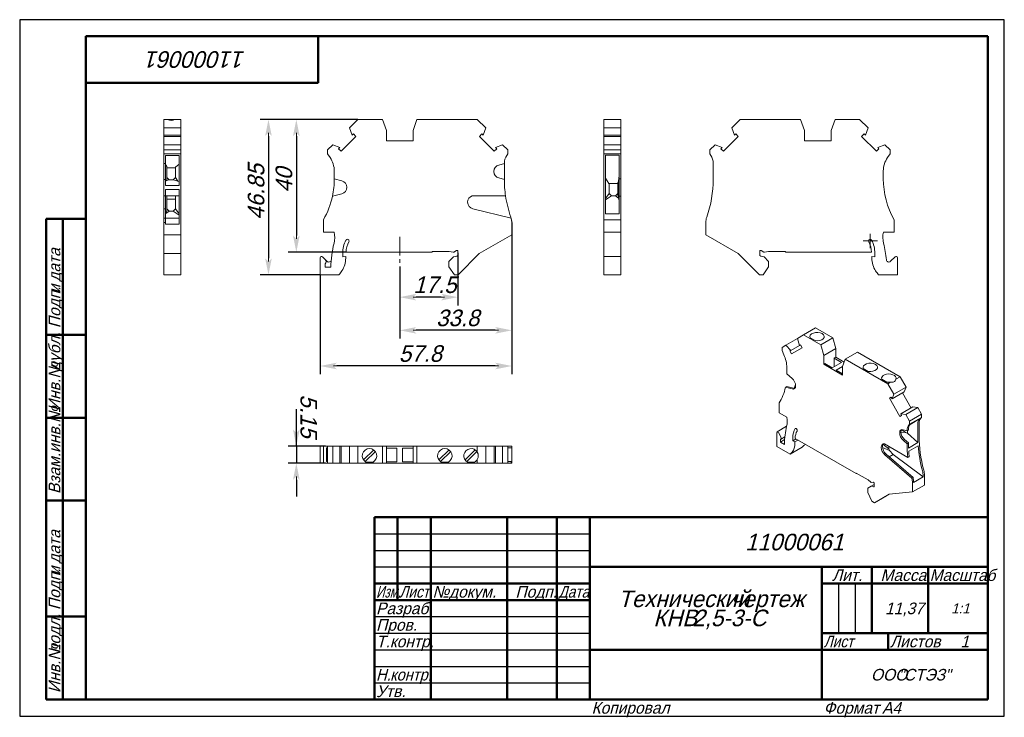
# Model space of a CAD drawing. Header units: millimetres. Extents: x 0 to 297, y 0 to 210.
import ezdxf

# ---------------------------------------------------------------- set-up
doc = ezdxf.new("R2010")
doc.units = ezdxf.units.MM
doc.linetypes.add('CENTER_per1_scale0.019685', pattern=[1, 0.625, -0.125, 0.125, -0.125])
doc.linetypes.add('CENTER_per1_scale0.174213', pattern=[8.85, 5.53125, -1.10625, 1.10625, -1.10625])
doc.styles.add('TextStyle_1', font='T-FLEX Type A.TTF', dxfattribs={"oblique": 15, "height": 5})
doc.styles.add('TextStyle_2', font='T-FLEX Type A.TTF', dxfattribs={"oblique": 15, "height": 3.5})
doc.styles.add('TextStyle_3', font='T-FLEX Type A.TTF', dxfattribs={"width": 0.744064, "oblique": 15, "height": 3.5})
doc.styles.add('TextStyle_4', font='T-FLEX Type A.TTF', dxfattribs={"width": 0.883061, "oblique": 15, "height": 3.5})
doc.styles.add('TextStyle_5', font='T-FLEX Type A.TTF', dxfattribs={"width": 0.94413, "oblique": 15, "height": 3.5})
doc.styles.add('TextStyle_6', font='T-FLEX Type A.TTF', dxfattribs={"width": 0.98844, "oblique": 15, "height": 3.5})
doc.styles.add('TextStyle_7', font='T-FLEX Type A.TTF', dxfattribs={"oblique": 15, "height": 5})
doc.styles.add('TextStyle_8', font='T-FLEX Type A.TTF', dxfattribs={"oblique": 15, "height": 3})
doc.styles.add('TextStyle_9', font='T-FLEX Type A.TTF', dxfattribs={"oblique": 15, "height": 3.5})
doc.dimstyles.new('DIM_ST_1', dxfattribs={"dimtxt": 5, "dimasz": 5, "dimexe": 2.5, "dimexo": 0, "dimtad": 1, "dimrnd": 0.01, "dimdsep": 46, "dimtxsty": 'TextStyle_1', "dimblk": 'Arrow_3_C7_Status', "dimcen": 0.09, "dimclrd": 7, "dimclre": 7, "dimclrt": 7, "dimazin": 0, "dimtfac": 1, "dimtdec": 0, "dimtmove": 0, "dimatfit": 0, "dimldrblk": 'NONE', "dimfxl": 1, "dimtvp": 1, "dimtolj": 1, "dimarcsym": 0})
doc.dimstyles.new('DIM_ST_2', dxfattribs={"dimtxt": 5, "dimasz": 5, "dimexe": 2.5, "dimexo": 0, "dimtad": 1, "dimrnd": 0.01, "dimdsep": 46, "dimtxsty": 'TextStyle_1', "dimblk": 'Arrow_3_C7_Status', "dimcen": 0.09, "dimclrd": 7, "dimclre": 7, "dimclrt": 7, "dimazin": 0, "dimtfac": 1, "dimtdec": 0, "dimtmove": 0, "dimatfit": 0, "dimldrblk": 'NONE', "dimfxl": 1, "dimtvp": 1, "dimtolj": 1, "dimarcsym": 0})
doc.dimstyles.new('DIM_ST_3', dxfattribs={"dimtxt": 5, "dimasz": 5, "dimexe": 2.5, "dimexo": 0, "dimtad": 1, "dimrnd": 0.01, "dimdsep": 46, "dimtxsty": 'TextStyle_1', "dimblk": 'Arrow_3_C7_Status', "dimcen": 0.09, "dimclrd": 7, "dimclre": 7, "dimclrt": 7, "dimazin": 0, "dimtfac": 1, "dimtdec": 0, "dimtmove": 0, "dimatfit": 0, "dimldrblk": 'NONE', "dimfxl": 1, "dimtvp": 1, "dimtolj": 1, "dimarcsym": 0})

# ---------------------------------------------------------------- blocks, each defined once
blk = doc.blocks.new('Arrow_3_C7_Status')
at = {"color": 7, "linetype": 'Continuous', "lineweight": 0}
blk.add_line((-1, 0), (-0.8, 0), dxfattribs=at)
at = {"color": 7}
blk.add_solid([(-1, -0.2), (0, 0), (-0.8, 0), (-1, 0.2)], dxfattribs=at)
blk = doc.blocks.new('*D5')
at = {"color": 7, "lineweight": -2}
for p, q in [((132.14, 139.66), (132.14, 123.84)), ((114.64, 135.63), (114.64, 123.84)), ((127.14, 126.34), (119.64, 126.34))]:
    blk.add_line(p, q, dxfattribs=at)
at = {"layer": 'Defpoints', "color": 0}
for p in [(132.14, 139.66), (114.64, 135.63), (114.64, 126.34)]:
    blk.add_point(p, dxfattribs=at)
at = {"color": 7, "lineweight": -2, "xscale": 5, "yscale": 5, "zscale": 5, "rotation": 180}
blk.add_blockref('Arrow_3_C7_Status', (114.64, 126.34), dxfattribs=at)
at = {"color": 7, "lineweight": -2, "xscale": 5, "yscale": 5, "zscale": 5}
blk.add_blockref('Arrow_3_C7_Status', (132.14, 126.34), dxfattribs=at)
blk = doc.blocks.new('_None')
blk = doc.blocks.new('*D6')
at = {"color": 7, "lineweight": -2}
for p, q in [((148.44, 145.13), (148.44, 113.84)), ((114.64, 135.63), (114.64, 113.84)), ((143.44, 116.34), (119.64, 116.34))]:
    blk.add_line(p, q, dxfattribs=at)
at = {"layer": 'Defpoints', "color": 0}
for p in [(148.44, 145.13), (114.64, 135.63), (114.64, 116.34)]:
    blk.add_point(p, dxfattribs=at)
at = {"color": 7, "lineweight": -2, "xscale": 5, "yscale": 5, "zscale": 5, "rotation": 180}
blk.add_blockref('Arrow_3_C7_Status', (114.64, 116.34), dxfattribs=at)
at = {"color": 7, "lineweight": -2, "xscale": 5, "yscale": 5, "zscale": 5}
blk.add_blockref('Arrow_3_C7_Status', (148.44, 116.34), dxfattribs=at)
blk = doc.blocks.new('*D7')
at = {"color": 7, "lineweight": -2}
for p, q in [((148.44, 148.83), (148.44, 103.09)), ((90.64, 133.08), (90.64, 103.09)), ((143.44, 105.59), (95.64, 105.59))]:
    blk.add_line(p, q, dxfattribs=at)
at = {"layer": 'Defpoints', "color": 0}
for p in [(148.44, 148.83), (90.64, 133.08), (90.64, 105.59)]:
    blk.add_point(p, dxfattribs=at)
at = {"color": 7, "lineweight": -2, "xscale": 5, "yscale": 5, "zscale": 5, "rotation": 180}
blk.add_blockref('Arrow_3_C7_Status', (90.64, 105.59), dxfattribs=at)
at = {"color": 7, "lineweight": -2, "xscale": 5, "yscale": 5, "zscale": 5}
blk.add_blockref('Arrow_3_C7_Status', (148.44, 105.59), dxfattribs=at)
blk = doc.blocks.new('*D8')
at = {"color": 7, "lineweight": -2}
for p, q in [((102.04, 179.93), (80.95, 179.93)), ((83.45, 174.93), (83.45, 144.93)), ((98.45, 139.93), (80.95, 139.93))]:
    blk.add_line(p, q, dxfattribs=at)
at = {"layer": 'Defpoints', "color": 0}
for p in [(102.04, 179.93), (83.45, 139.93), (98.45, 139.93)]:
    blk.add_point(p, dxfattribs=at)
at = {"color": 7, "lineweight": -2, "xscale": 5, "yscale": 5, "zscale": 5}
for p, rotation in [((83.45, 179.93), 89.99999999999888), ((83.45, 139.93), 269.9999999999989)]:
    blk.add_blockref('Arrow_3_C7_Status', p, dxfattribs=dict(at, rotation=rotation))
blk = doc.blocks.new('*D9')
at = {"color": 7, "lineweight": -2}
for p, q in [((102.04, 179.93), (72.54, 179.93)), ((75.04, 174.93), (75.04, 138.08)), ((90.64, 133.08), (72.54, 133.08))]:
    blk.add_line(p, q, dxfattribs=at)
at = {"layer": 'Defpoints', "color": 0}
for p in [(102.04, 179.93), (75.04, 133.08), (90.64, 133.08)]:
    blk.add_point(p, dxfattribs=at)
at = {"color": 7, "lineweight": -2, "xscale": 5, "yscale": 5, "zscale": 5}
for p, rotation in [((75.04, 179.93), 89.99999999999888), ((75.04, 133.08), 269.9999999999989)]:
    blk.add_blockref('Arrow_3_C7_Status', p, dxfattribs=dict(at, rotation=rotation))
blk = doc.blocks.new('*D10')
at = {"color": 7, "lineweight": -2}
for p, q in [((83.45, 81.41), (83.45, 92.55)), ((83.45, 86.41), (83.45, 91.41)), ((92.24, 81.41), (80.95, 81.41)), ((83.45, 81.41), (83.45, 76.26)), ((92.24, 76.26), (80.95, 76.26)), ((83.45, 71.26), (83.45, 66.26))]:
    blk.add_line(p, q, dxfattribs=at)
at = {"layer": 'Defpoints', "color": 0}
for p in [(92.24, 81.41), (83.45, 76.26), (92.24, 76.26)]:
    blk.add_point(p, dxfattribs=at)
at = {"color": 7, "lineweight": -2, "xscale": 5, "yscale": 5, "zscale": 5}
for p, rotation in [((83.45, 81.41), 269.9999999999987), ((83.45, 76.26), 89.99999999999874)]:
    blk.add_blockref('Arrow_3_C7_Status', p, dxfattribs=dict(at, rotation=rotation))
blk = doc.blocks.new('_FR1Страница_1')
at = {"color": 7, "linetype": 'Continuous', "lineweight": 25}
for p, q in [((0, 210), (0, 0)), ((297, 210), (0, 210)), ((297, 0), (297, 210)), ((107, 55), (172, 55)), ((107, 50), (172, 50)), ((107, 45), (172, 45)), ((247, 40), (247, 25)), ((252, 40), (252, 25)), ((107, 30), (172, 30)), ((107, 25), (172, 25)), ((107, 20), (172, 20)), ((242, 20), (292, 20)), ((262, 20), (262, 20)), ((107, 15), (172, 15)), ((107, 10), (172, 10)), ((0, 0), (297, 0))]:
    blk.add_line(p, q, dxfattribs=at)
at = {"color": 7, "linetype": 'Continuous', "lineweight": 50}
for p, q in [((20, 5), (20, 205)), ((20, 205), (292, 205)), ((90, 191), (90, 205)), ((292, 205), (292, 5)), ((20, 191), (90, 191)), ((8, 5), (8, 150)), ((8, 150), (20, 150)), ((13, 150), (13, 5)), ((8, 115), (20, 115)), ((8, 90), (20, 90)), ((20, 65), (8, 65)), ((107, 5), (107, 60)), ((107, 60), (292, 60)), ((114, 60), (114, 35)), ((124, 60), (124, 5)), ((147, 60), (147, 5)), ((162, 60), (162, 5)), ((172, 60), (172, 5)), ((172, 45), (292, 45)), ((242, 45), (242, 5)), ((257, 45), (257, 25)), ((274, 45), (274, 25)), ((107, 40), (172, 40)), ((242, 40), (292, 40)), ((107, 35), (172, 35)), ((8, 30), (20, 30)), ((242, 25), (292, 25)), ((262, 25), (262, 20)), ((172, 20), (292, 20)), ((20, 5), (8, 5)), ((292, 5), (20, 5))]:
    blk.add_line(p, q, dxfattribs=at)
at = {"color": 7, "oblique": 15}
for s, height, rotation, style, p in [('11000061', 5, 180, 'TextStyle_7', (68.16, 200.5)), ('дата', 3.5, 90, 'TextStyle_2', (12.25, 131.01)), ('Подп.', 3.5, 90, 'TextStyle_2', (12.25, 117)), ('и', 3.5, 90, 'TextStyle_2', (12.25, 127.51)), ('дубл.', 3.5, 90, 'TextStyle_2', (12.25, 104.01)), ('Инв.№', 3.5, 90, 'TextStyle_2', (12.25, 92)), ('Взам.инв.№', 3.5, 90, 'TextStyle_2', (12.25, 67)), ('дата', 3.5, 90, 'TextStyle_2', (12.25, 46.01)), ('Подп.', 3.5, 90, 'TextStyle_2', (12.25, 32)), ('и', 3.5, 90, 'TextStyle_2', (12.25, 42.51)), ('подл.', 3.5, 90, 'TextStyle_2', (12.25, 19.01)), ('Инв.№', 3.5, 90, 'TextStyle_2', (12.25, 7))]:
    blk.add_text(s, height=height, rotation=rotation, dxfattribs=dict(at, style=style)).set_placement(p)
for s, height, style, p in [('11000061', 5, 'TextStyle_7', (218.84, 50)), ('Лит.', 3.5, 'TextStyle_2', (245.03, 40.76)), ('Масса', 3.5, 'TextStyle_2', (259.65, 40.76)), ('№', 3.5, 'TextStyle_2', (124.5, 35.75)), ('Подп.', 3.5, 'TextStyle_2', (149.53, 35.75)), ('докум.', 3.5, 'TextStyle_2', (129.5, 35.75)), ('Технический', 5, 'TextStyle_7', (180.55, 32.88)), ('чертеж', 5, 'TextStyle_7', (214.51, 32.88)), ('Разраб.', 3.5, 'TextStyle_2', (107.5, 30.75)), ('11,37', 3.5, 'TextStyle_2', (261.03, 30.75)), ('1:1', 3, 'TextStyle_8', (280.99, 31)), ('КНВ', 5, 'TextStyle_7', (191.14, 27.12)), ('2,5-3-С', 5, 'TextStyle_7', (202.93, 27.12)), ('Пров.', 3.5, 'TextStyle_2', (107.5, 25.75)), ('Т.контр.', 3.5, 'TextStyle_2', (107.5, 20.75)), ('Листов', 3.5, 'TextStyle_2', (262.5, 20.75)), ('1', 3.5, 'TextStyle_9', (283.78, 20.75)), ('ООО', 3.5, 'TextStyle_2', (256.78, 10.75)), ('"СТЭЗ"', 3.5, 'TextStyle_2', (265.03, 10.75)), ('Утв.', 3.5, 'TextStyle_2', (107.5, 5.75)), ('Копировал', 3.5, 'TextStyle_2', (172.5, 0.75)), ('Формат', 3.5, 'TextStyle_2', (242.5, 0.75)), ('A4', 3.5, 'TextStyle_2', (260.12, 0.75))]:
    blk.add_text(s, height=height, dxfattribs=dict(at, style=style)).set_placement(p)
for s, style, width, p in [('Масштаб', 'TextStyle_6', 0.98844, (274.5, 40.76)), ('Изм.', 'TextStyle_3', 0.744064, (107.5, 35.75)), ('Лист', 'TextStyle_4', 0.883061, (114.5, 35.75)), ('Дата', 'TextStyle_4', 0.883061, (162.5, 35.75)), ('Лист', 'TextStyle_4', 0.883061, (242.5, 20.75)), ('Н.', 'TextStyle_5', 0.94413, (107.5, 10.75)), ('контр.', 'TextStyle_5', 0.94413, (111.75, 10.75))]:
    blk.add_text(s, height=3.5, dxfattribs=dict(at, style=style, width=width)).set_placement(p)
blk = doc.blocks.new('Страница_1')
at = {"color": 7, "linetype": 'Continuous', "lineweight": 20}
for p, q in [((43.466, 179.927), (44.614, 179.927)), ((43.466, 177.353), (43.466, 179.927)), ((44.614, 179.927), (46.819, 179.927)), ((48.616, 179.927), (46.819, 179.927)), ((48.616, 177.353), (48.616, 179.927)), ((99.466, 177.353), (102.04, 179.927)), ((109.44, 179.927), (102.04, 179.927)), ((109.44, 179.927), (110.64, 176.63)), ((118.64, 176.63), (119.84, 179.927)), ((119.84, 179.927), (138.04, 179.927)), ((140.614, 177.353), (138.04, 179.927)), ((181.343, 179.927), (176.193, 179.927)), ((176.193, 177.353), (176.193, 179.927)), ((181.343, 177.353), (181.343, 179.927)), ((214.78, 177.353), (217.354, 179.927)), ((235.554, 179.927), (217.354, 179.927)), ((236.754, 176.63), (235.554, 179.927)), ((245.954, 179.927), (244.754, 176.63)), ((253.354, 179.927), (245.954, 179.927)), ((255.928, 177.353), (253.354, 179.927)), ((43.466, 175.21), (43.466, 177.353)), ((48.616, 177.353), (43.466, 177.353)), ((48.616, 175.21), (48.616, 177.353)), ((100.301, 175.21), (99.466, 177.353)), ((100.301, 175.21), (100.674, 175.583)), ((100.674, 175.583), (101.43, 174.827)), ((110.64, 173.427), (110.64, 176.63)), ((118.64, 173.427), (118.64, 176.63)), ((139.407, 175.583), (138.65, 174.827)), ((139.78, 175.21), (139.407, 175.583)), ((139.78, 175.21), (140.614, 177.353)), ((176.193, 175.21), (176.193, 177.353)), ((176.193, 177.353), (181.343, 177.353)), ((181.343, 175.21), (181.343, 177.353)), ((215.614, 175.21), (214.78, 177.353)), ((215.988, 175.583), (215.614, 175.21)), ((216.744, 174.827), (215.988, 175.583)), ((236.754, 176.63), (236.754, 173.427)), ((244.754, 176.63), (244.754, 173.427)), ((253.964, 174.827), (254.721, 175.583)), ((254.721, 175.583), (255.094, 175.21)), ((255.094, 175.21), (255.928, 177.353)), ((43.466, 175.21), (43.466, 174.827)), ((48.616, 175.21), (43.466, 175.21)), ((43.466, 172.318), (43.466, 174.827)), ((43.466, 174.827), (48.616, 174.827)), ((43.466, 170.727), (43.466, 172.318)), ((43.466, 172.318), (48.616, 172.318)), ((48.616, 174.827), (48.616, 175.21)), ((48.616, 174.827), (48.616, 172.318)), ((48.616, 170.727), (48.616, 172.318)), ((94.432, 172.318), (92.84, 170.727)), ((94.432, 172.318), (96.575, 171.484)), ((101.43, 174.827), (96.958, 170.354)), ((110.64, 173.427), (118.64, 173.427)), ((143.123, 170.354), (138.65, 174.827)), ((145.649, 172.318), (143.506, 171.484)), ((147.24, 170.727), (145.649, 172.318)), ((181.343, 175.21), (176.193, 175.21)), ((176.193, 174.827), (176.193, 175.21)), ((181.343, 174.827), (176.193, 174.827)), ((176.193, 172.318), (176.193, 174.827)), ((176.193, 170.727), (176.193, 172.318)), ((181.343, 172.318), (176.193, 172.318)), ((181.343, 175.21), (181.343, 174.827)), ((181.343, 174.827), (181.343, 172.318)), ((181.343, 172.318), (181.343, 170.727)), ((208.154, 170.727), (209.746, 172.318)), ((209.746, 172.318), (211.889, 171.484)), ((216.744, 174.827), (212.272, 170.354)), ((244.754, 173.427), (236.754, 173.427)), ((258.437, 170.354), (253.964, 174.827)), ((260.962, 172.318), (258.82, 171.484)), ((262.554, 170.727), (260.962, 172.318)), ((43.466, 170.727), (48.616, 170.727)), ((43.466, 170.727), (43.466, 169.527)), ((43.466, 169.527), (43.466, 169.047)), ((43.466, 169.527), (48.616, 169.527)), ((48.616, 170.727), (48.616, 169.527)), ((48.616, 169.527), (48.616, 169.047)), ((92.84, 170.727), (92.84, 169.527)), ((92.84, 169.527), (93.624, 168.407)), ((96.201, 171.111), (96.575, 171.484)), ((96.958, 170.354), (96.201, 171.111)), ((143.123, 170.354), (143.879, 171.111)), ((143.879, 171.111), (143.506, 171.484)), ((147.24, 169.527), (146.905, 169.047)), ((147.24, 170.727), (147.24, 169.527)), ((176.193, 170.727), (176.193, 169.527)), ((181.343, 170.727), (176.193, 170.727)), ((176.193, 169.527), (181.343, 169.527)), ((176.193, 168.407), (176.193, 169.527)), ((181.343, 170.727), (181.343, 169.527)), ((181.343, 169.527), (181.343, 168.407)), ((208.154, 170.727), (208.154, 169.527)), ((208.154, 169.527), (208.49, 169.047)), ((211.889, 171.484), (211.515, 171.111)), ((211.515, 171.111), (212.272, 170.354)), ((259.193, 171.111), (258.437, 170.354)), ((258.82, 171.484), (259.193, 171.111)), ((261.77, 168.407), (262.554, 169.527)), ((262.554, 170.727), (262.554, 169.527)), ((43.466, 166.782), (43.466, 169.047)), ((43.466, 166.782), (43.466, 166.621)), ((43.466, 166.621), (44.016, 166.621)), ((43.466, 166.621), (43.466, 166.174)), ((48.066, 169.062), (44.016, 169.062)), ((44.016, 169.047), (44.016, 169.062)), ((44.016, 166.782), (44.016, 169.047)), ((44.016, 166.621), (44.016, 166.782)), ((44.016, 166.621), (44.016, 166.174)), ((47.016, 165.555), (48.066, 166.473)), ((48.066, 169.047), (48.066, 169.062)), ((48.066, 166.782), (48.066, 169.047)), ((48.066, 161.889), (48.066, 166.782)), ((48.616, 166.782), (48.616, 169.047)), ((48.616, 166.782), (48.616, 161.889)), ((146.19, 166.621), (144.523, 166.174)), ((146.19, 166.782), (146.19, 166.621)), ((146.19, 161.889), (146.19, 166.621)), ((176.193, 164.392), (176.193, 168.407)), ((180.793, 169.143), (176.743, 169.143)), ((176.743, 168.407), (176.743, 169.143)), ((176.743, 164.392), (176.743, 168.407)), ((180.793, 168.407), (180.793, 169.143)), ((180.793, 164.392), (180.793, 168.407)), ((181.343, 164.392), (181.343, 168.407)), ((209.204, 166.782), (209.204, 161.889)), ((43.466, 166.174), (43.466, 164.242)), ((43.466, 164.242), (43.466, 164.211)), ((43.466, 164.211), (43.466, 162.279)), ((44.416, 165.756), (44.016, 166.301)), ((44.016, 166.174), (44.016, 164.242)), ((44.016, 164.211), (44.016, 164.242)), ((44.016, 164.211), (44.016, 162.279)), ((44.416, 161.811), (44.416, 165.756)), ((47.016, 165.327), (44.416, 165.327)), ((47.016, 165.555), (47.016, 162.377)), ((94.89, 164.392), (94.89, 162.031)), ((143.04, 164.242), (143.04, 164.211)), ((176.193, 162.027), (176.193, 164.392)), ((176.743, 162.027), (176.743, 164.392)), ((180.793, 162.031), (180.793, 164.392)), ((181.343, 164.392), (181.343, 162.031)), ((260.504, 162.027), (260.504, 164.392)), ((43.466, 162.279), (43.466, 161.833)), ((44.016, 161.833), (43.466, 161.833)), ((43.466, 161.833), (43.466, 156.902)), ((44.016, 161.833), (44.016, 162.279)), ((44.016, 161.833), (44.016, 159.994)), ((44.301, 161.486), (44.016, 161.28)), ((44.416, 161.811), (44.301, 161.486)), ((44.301, 161.486), (45.116, 161.677)), ((44.416, 162.377), (45.116, 161.677)), ((45.116, 161.677), (46.316, 161.677)), ((46.316, 161.677), (47.016, 162.377)), ((47.727, 161.347), (46.316, 161.677)), ((47.727, 161.347), (47.016, 162.377)), ((48.066, 161.189), (47.727, 161.347)), ((48.066, 161.889), (48.066, 159.994)), ((48.616, 161.889), (48.616, 150.507)), ((97.158, 161.424), (94.89, 162.031)), ((94.89, 162.027), (94.89, 162.031)), ((144.523, 162.279), (146.19, 161.833)), ((176.193, 162.027), (176.193, 149.7)), ((176.743, 162.214), (177.666, 160.577)), ((176.743, 162.027), (176.743, 151.427)), ((177.666, 160.577), (180.393, 160.577)), ((177.793, 160.577), (177.793, 157.627)), ((180.393, 160.788), (180.593, 161.327)), ((180.393, 160.788), (180.393, 157.113)), ((180.593, 161.327), (180.793, 162.988)), ((180.593, 156.567), (180.593, 161.327)), ((180.793, 162.031), (180.793, 161.424)), ((180.793, 162.031), (181.343, 162.031)), ((180.793, 161.424), (180.793, 159.492)), ((181.343, 161.424), (181.343, 162.031)), ((181.343, 161.424), (181.343, 159.492)), ((48.066, 159.994), (44.016, 159.994)), ((48.066, 158.844), (44.016, 158.844)), ((44.016, 158.844), (44.016, 156.902)), ((48.066, 158.844), (48.066, 150.507)), ((94.332, 156.772), (97.158, 157.529)), ((98.64, 159.461), (98.64, 159.492)), ((177.793, 157.627), (176.743, 156.137)), ((177.793, 157.627), (178.493, 156.927)), ((180.393, 157.627), (179.693, 156.927)), ((180.793, 159.461), (180.793, 159.492)), ((180.793, 159.461), (180.793, 157.529)), ((180.793, 157.529), (180.793, 156.772)), ((181.343, 159.461), (181.343, 159.492)), ((181.343, 159.461), (181.343, 157.529)), ((181.343, 156.772), (181.343, 157.529)), ((43.466, 156.902), (43.466, 154.99)), ((44.016, 156.902), (43.466, 156.902)), ((43.466, 154.99), (43.466, 154.959)), ((43.466, 154.959), (43.466, 152.998)), ((44.016, 156.902), (44.016, 154.99)), ((44.016, 156.902), (48.066, 156.902)), ((44.016, 154.99), (44.016, 154.959)), ((44.016, 154.959), (44.016, 152.998)), ((44.416, 152.411), (44.416, 156.902)), ((47.016, 155.927), (44.416, 155.927)), ((47.016, 156.902), (47.016, 155.927)), ((47.016, 155.927), (47.016, 152.977)), ((135.115, 154.99), (135.115, 154.959)), ((136.528, 156.902), (146.558, 156.902)), ((178.493, 156.927), (176.743, 155.643)), ((178.493, 156.927), (179.693, 156.927)), ((180.624, 156.234), (179.693, 156.927)), ((180.593, 156.567), (180.393, 157.113)), ((180.624, 156.234), (180.593, 156.567)), ((180.624, 156.234), (180.793, 155.411)), ((180.793, 156.772), (180.793, 151.427)), ((181.343, 156.772), (180.793, 156.772)), ((181.343, 156.772), (181.343, 149.7)), ((43.466, 152.998), (44.016, 152.998)), ((43.466, 152.998), (43.466, 150.136)), ((44.016, 152.998), (44.016, 150.136)), ((44.092, 151.559), (44.016, 151.446)), ((44.416, 152.411), (44.092, 151.559)), ((44.092, 151.559), (45.116, 152.277)), ((45.116, 152.277), (44.416, 152.977)), ((45.116, 152.277), (46.316, 152.277)), ((47.016, 152.977), (46.316, 152.277)), ((46.316, 152.277), (48.066, 151.051)), ((47.016, 152.977), (48.066, 151.455)), ((136.722, 152.998), (148.268, 150.136)), ((43.466, 150.136), (44.016, 150.136)), ((43.466, 150.136), (43.466, 148.834)), ((44.016, 148.834), (43.466, 148.834)), ((43.466, 148.834), (43.466, 145.135)), ((48.066, 150.202), (44.016, 150.202)), ((44.016, 150.136), (44.016, 148.834)), ((44.016, 148.834), (44.016, 148.398)), ((48.066, 148.834), (48.066, 150.507)), ((48.066, 148.834), (48.066, 148.398)), ((48.616, 148.834), (48.616, 150.507)), ((48.616, 148.834), (48.616, 145.135)), ((91.64, 149.7), (91.64, 145.927)), ((148.268, 150.136), (148.44, 148.834)), ((148.44, 148.834), (148.44, 145.135)), ((181.343, 149.7), (176.193, 149.7)), ((176.193, 145.927), (176.193, 149.7)), ((180.793, 151.427), (176.743, 151.427)), ((181.343, 149.7), (181.343, 145.927)), ((206.954, 148.834), (206.954, 145.135)), ((263.754, 145.927), (263.754, 149.7)), ((44.016, 148.398), (48.066, 148.398)), ((91.64, 145.927), (94.884, 145.927)), ((176.193, 142.569), (176.193, 145.927)), ((181.343, 145.927), (176.193, 145.927)), ((181.343, 142.569), (181.343, 145.927)), ((263.754, 145.927), (260.511, 145.927)), ((43.466, 145.135), (43.466, 139.468)), ((48.616, 145.135), (43.466, 145.135)), ((48.616, 145.135), (48.616, 139.468)), ((148.44, 145.135), (138.626, 139.468)), ((176.193, 138.634), (176.193, 142.569)), ((181.343, 138.634), (181.343, 142.569)), ((206.954, 145.135), (216.769, 139.468)), ((97.44, 138.548), (97.44, 139.627)), ((124.44, 139.927), (98.446, 139.927)), ((129.554, 140.127), (124.44, 140.127)), ((124.44, 140.127), (124.44, 139.927)), ((130.717, 139.927), (129.554, 140.127)), ((130.92, 139.927), (130.717, 139.927)), ((131.713, 140.391), (130.92, 139.927)), ((132.14, 140.391), (131.713, 140.391)), ((132.14, 138.927), (132.14, 140.391)), ((223.254, 138.927), (223.254, 140.391)), ((223.254, 140.391), (223.681, 140.391)), ((223.681, 140.391), (224.474, 139.927)), ((224.474, 139.927), (224.678, 139.927)), ((224.678, 139.927), (225.84, 140.127)), ((230.954, 140.127), (225.84, 140.127)), ((230.954, 139.927), (230.954, 140.127)), ((230.954, 139.927), (256.948, 139.927)), ((257.954, 139.627), (257.954, 138.548)), ((43.466, 139.468), (43.466, 133.077)), ((43.466, 139.468), (48.616, 139.468)), ((48.616, 139.468), (48.616, 133.077)), ((90.64, 138.234), (90.64, 133.077)), ((92.177, 137.663), (91.323, 138.517)), ((92.693, 137.147), (92.177, 137.663)), ((98.34, 138.627), (97.44, 138.548)), ((98.34, 138.07), (98.34, 138.627)), ((129.49, 137.127), (130.843, 138.479)), ((129.49, 135.477), (129.49, 137.127)), ((130.843, 138.479), (131.817, 138.74)), ((131.817, 138.74), (132.14, 138.927)), ((138.626, 139.468), (132.241, 133.077)), ((181.343, 138.634), (176.193, 138.634)), ((176.193, 138.234), (176.193, 138.634)), ((176.193, 133.077), (176.193, 138.234)), ((181.343, 138.234), (181.343, 138.634)), ((181.343, 138.234), (181.343, 133.077)), ((216.769, 139.468), (223.154, 133.077)), ((223.577, 138.74), (223.254, 138.927)), ((224.552, 138.479), (223.577, 138.74)), ((224.552, 138.479), (225.904, 137.127)), ((225.904, 135.477), (225.904, 137.127)), ((257.054, 138.627), (257.054, 138.07)), ((257.954, 138.548), (257.054, 138.627)), ((262.702, 137.147), (264.071, 138.517)), ((264.754, 133.077), (264.754, 138.234)), ((92.14, 136.356), (92.14, 135.427)), ((92.14, 135.427), (93.848, 135.427)), ((131.171, 133.077), (129.49, 135.477)), ((224.224, 133.077), (225.904, 135.477)), ((48.616, 133.077), (43.466, 133.077)), ((96.306, 133.077), (90.64, 133.077)), ((132.241, 133.077), (131.171, 133.077)), ((176.193, 133.077), (181.343, 133.077)), ((223.154, 133.077), (224.224, 133.077)), ((259.088, 133.077), (264.754, 133.077)), ((236.449, 114.944), (240.091, 117.046)), ((240.091, 117.046), (245.324, 114.025)), ((231.07, 111.838), (234.629, 113.893)), ((234.629, 113.893), (236.449, 114.944)), ((235.219, 111.803), (234.629, 113.893)), ((241.682, 111.923), (236.449, 114.944)), ((239.903, 113.236), (238.406, 114.1)), ((241.682, 111.923), (245.324, 114.025)), ((245.324, 114.025), (246.172, 110.843)), ((231.07, 111.838), (229.944, 111.188)), ((229.944, 111.188), (229.944, 110.208)), ((229.944, 110.208), (230.498, 108.974)), ((231.07, 111.838), (232.585, 110.282)), ((232.321, 110.129), (232.585, 110.282)), ((232.856, 109.203), (232.321, 110.129)), ((235.219, 111.803), (232.585, 110.282)), ((236.018, 111.029), (232.856, 109.203)), ((235.219, 111.803), (235.483, 111.955)), ((235.483, 111.955), (236.018, 111.029)), ((241.682, 111.923), (242.531, 108.741)), ((242.531, 108.741), (246.172, 110.843)), ((246.172, 110.843), (246.172, 108.228)), ((242.531, 106.126), (242.531, 108.741)), ((246.172, 108.228), (245.713, 107.963)), ((247.94, 106.677), (245.713, 107.963)), ((245.713, 107.963), (245.713, 105.391)), ((246.172, 108.228), (248.689, 106.775)), ((248.187, 105.475), (249.036, 107.677)), ((249.036, 107.677), (252.678, 109.779)), ((249.036, 107.677), (261.905, 100.247)), ((252.678, 109.779), (265.547, 102.349)), ((231.394, 105.179), (231.394, 103.251)), ((242.866, 106.32), (242.531, 106.126)), ((242.531, 106.126), (248.187, 102.86)), ((242.866, 106.32), (245.094, 105.034)), ((245.094, 105.034), (247.94, 106.677)), ((248.187, 105.432), (246.296, 104.34)), ((246.296, 104.34), (248.187, 103.247)), ((248.187, 102.86), (248.187, 105.475)), ((255.972, 103.958), (254.475, 104.823)), ((232.997, 101.83), (231.394, 103.251)), ((261.575, 100.723), (260.078, 101.587)), ((265.547, 102.349), (264.276, 101.615)), ((267.367, 99.197), (265.547, 102.349)), ((230.999, 99.185), (231.388, 99.41)), ((230.999, 99.185), (232.997, 98.65)), ((233.386, 98.874), (231.388, 99.41)), ((234.045, 99.622), (234.045, 99.647)), ((261.905, 100.247), (262.717, 100.715)), ((263.725, 97.094), (261.905, 100.247)), ((267.367, 99.197), (263.725, 97.094)), ((266.777, 97.788), (267.367, 99.197)), ((262.872, 96.143), (262.337, 95.834)), ((265.499, 90.356), (262.337, 95.834)), ((263.135, 95.685), (262.872, 96.143)), ((266.777, 97.788), (263.135, 95.685)), ((263.135, 95.685), (263.725, 97.094)), ((266.242, 97.479), (268.877, 92.916)), ((229.096, 94.51), (229.096, 91.429)), ((265.77, 91.122), (269.412, 93.225)), ((267.285, 90.929), (270.927, 93.031)), ((270.927, 93.031), (269.412, 93.225)), ((272.052, 91.082), (270.927, 93.031)), ((229.096, 91.429), (231.389, 90.105)), ((265.499, 90.356), (266.034, 90.665)), ((267.285, 90.929), (265.77, 91.122)), ((266.034, 90.665), (265.77, 91.122)), ((268.411, 88.979), (267.285, 90.929)), ((268.411, 88.979), (272.052, 91.082)), ((268.411, 87.999), (272.052, 90.102)), ((271.434, 89.631), (268.57, 87.978)), ((271.426, 89.623), (271.434, 89.631)), ((272.052, 90.102), (271.815, 89.848)), ((272.052, 91.082), (272.052, 90.102)), ((231.34, 87.395), (228.471, 85.739)), ((267.149, 85.528), (266.05, 86.371)), ((267.668, 86.055), (266.489, 86.371)), ((267.668, 86.055), (268.057, 86.28)), ((267.668, 86.187), (267.668, 86.055)), ((267.805, 85.298), (267.805, 86.134)), ((268.057, 86.28), (268.057, 86.411)), ((268.411, 87.999), (268.173, 87.745)), ((268.411, 88.979), (268.411, 87.999)), ((268.562, 87.97), (268.57, 87.978)), ((270.921, 84.07), (270.921, 88.065)), ((271.31, 88.289), (271.31, 84.294)), ((228.388, 85.556), (228.388, 81.345)), ((229.475, 84.463), (228.871, 85.508)), ((229.449, 83.41), (229.449, 82.651)), ((229.449, 82.651), (230.72, 83.385)), ((229.475, 83.423), (230.788, 84.182)), ((233.197, 83.036), (233.197, 83.917)), ((234.172, 83.599), (233.197, 83.036)), ((234.752, 83.264), (233.833, 82.733)), ((252.289, 73.139), (233.908, 83.751)), ((265.441, 85.399), (265.441, 85.374)), ((267.149, 85.528), (265.83, 85.666)), ((265.83, 85.599), (265.83, 85.624)), ((266.489, 83.192), (267.668, 82.146)), ((268.057, 82.37), (266.878, 83.416)), ((267.805, 85.298), (267.149, 85.528)), ((270.958, 82.502), (267.805, 85.298)), ((90.64, 81.411), (91.323, 81.411)), ((90.64, 76.261), (90.64, 81.411)), ((91.64, 81.411), (91.323, 81.411)), ((91.64, 76.261), (91.64, 81.411)), ((91.64, 81.411), (92.84, 81.411)), ((92.532, 76.811), (92.532, 80.861)), ((92.532, 80.861), (92.84, 80.861)), ((92.84, 81.411), (94.432, 81.411)), ((92.84, 76.261), (92.84, 81.411)), ((94.432, 81.411), (96.575, 81.411)), ((94.432, 76.261), (94.432, 81.411)), ((96.575, 81.411), (96.958, 81.411)), ((96.575, 81.411), (96.575, 76.261)), ((96.958, 76.261), (96.958, 81.411)), ((96.958, 81.411), (99.466, 81.411)), ((99.466, 81.411), (102.04, 81.411)), ((99.466, 81.411), (99.466, 76.261)), ((102.04, 81.411), (109.44, 81.411)), ((102.04, 76.261), (102.04, 81.411)), ((106.785, 80.277), (103.749, 77.241)), ((109.44, 76.261), (109.44, 81.411)), ((109.44, 81.411), (110.64, 81.411)), ((110.64, 81.411), (118.64, 81.411)), ((110.64, 76.261), (110.64, 81.411)), ((113.79, 80.761), (110.64, 80.761)), ((113.79, 76.736), (113.79, 80.761)), ((115.49, 80.761), (115.49, 76.736)), ((118.64, 80.761), (115.49, 80.761)), ((118.64, 81.411), (119.84, 81.411)), ((118.64, 81.411), (118.64, 76.261)), ((119.84, 81.411), (138.04, 81.411)), ((119.84, 76.261), (119.84, 81.411)), ((126.474, 77.241), (129.51, 80.277)), ((137.435, 80.277), (134.399, 77.241)), ((140.614, 81.411), (138.04, 81.411)), ((138.04, 81.411), (138.04, 79.613)), ((140.614, 81.411), (140.614, 76.261)), ((140.614, 81.411), (143.123, 81.411)), ((143.123, 81.411), (143.123, 76.261)), ((143.506, 81.411), (143.123, 81.411)), ((143.506, 76.261), (143.506, 81.411)), ((145.649, 81.411), (143.506, 81.411)), ((147.24, 81.411), (145.649, 81.411)), ((145.649, 76.261), (145.649, 81.411)), ((147.24, 76.261), (147.24, 81.411)), ((148.152, 81.411), (147.24, 81.411)), ((148.152, 80.861), (147.24, 80.861)), ((148.152, 81.411), (148.44, 81.411)), ((148.152, 80.861), (148.44, 80.861)), ((148.44, 81.411), (148.44, 80.861)), ((148.44, 76.811), (148.44, 80.861)), ((232.395, 79.032), (228.388, 81.345)), ((229.449, 82.651), (230.657, 81.954)), ((236.036, 81.134), (232.395, 79.032)), ((233.833, 82.733), (233.197, 83.036)), ((233.833, 82.279), (233.833, 82.733)), ((259.837, 81.08), (259.837, 81.055)), ((260.226, 81.305), (260.226, 81.28)), ((260.239, 81.048), (262.403, 80.138)), ((260.39, 81.974), (262.201, 80.585)), ((260.836, 82.065), (267.928, 77.97)), ((262.201, 80.585), (262.201, 81.276)), ((262.403, 80.138), (262.201, 80.585)), ((268.057, 82.37), (267.668, 82.146)), ((270.958, 82.502), (268.094, 80.848)), ((271.018, 81.528), (268.154, 79.874)), ((104.244, 76.746), (107.28, 79.782)), ((130.005, 79.782), (126.969, 76.746)), ((134.894, 76.746), (137.93, 79.782)), ((138.04, 76.261), (138.04, 77.408)), ((260.973, 78.798), (261.362, 79.023)), ((260.973, 78.798), (269.137, 71.747)), ((261.362, 79.023), (269.526, 71.972)), ((263.433, 78.85), (262.311, 78.203)), ((263.433, 78.85), (262.403, 80.138)), ((263.433, 78.85), (272.512, 72.136)), ((268.317, 78.194), (267.928, 77.97)), ((90.64, 76.261), (91.323, 76.261)), ((91.64, 76.261), (91.323, 76.261)), ((91.64, 76.261), (92.84, 76.261)), ((92.532, 76.811), (92.84, 76.811)), ((94.432, 76.261), (92.84, 76.261)), ((94.432, 76.261), (96.575, 76.261)), ((96.958, 76.261), (96.575, 76.261)), ((99.466, 76.261), (96.958, 76.261)), ((99.466, 76.261), (102.04, 76.261)), ((109.44, 76.261), (102.04, 76.261)), ((106.574, 76.611), (104.457, 76.611)), ((109.44, 76.261), (110.64, 76.261)), ((110.64, 76.736), (113.79, 76.736)), ((110.64, 76.261), (118.64, 76.261)), ((115.49, 76.736), (118.64, 76.736)), ((118.64, 76.261), (119.84, 76.261)), ((119.84, 76.261), (138.04, 76.261)), ((129.299, 76.611), (127.182, 76.611)), ((137.224, 76.611), (135.107, 76.611)), ((140.614, 76.261), (138.04, 76.261)), ((143.123, 76.261), (140.614, 76.261)), ((143.123, 76.261), (143.506, 76.261)), ((145.649, 76.261), (143.506, 76.261)), ((147.24, 76.261), (145.649, 76.261)), ((147.24, 76.811), (148.268, 76.811)), ((147.24, 76.261), (148.268, 76.261)), ((148.268, 76.811), (148.44, 76.811)), ((148.268, 76.261), (148.268, 76.811)), ((148.268, 76.261), (148.44, 76.261)), ((148.44, 76.811), (148.44, 76.261)), ((252.289, 73.302), (252.289, 73.139)), ((255.905, 71.215), (252.289, 73.302)), ((252.43, 73.221), (252.289, 73.139)), ((269.137, 71.747), (269.526, 71.972)), ((269.137, 71.747), (269.259, 70.614)), ((269.526, 71.972), (269.648, 70.838)), ((269.648, 70.482), (272.512, 72.136)), ((272.512, 72.492), (272.512, 72.136)), ((272.901, 72.716), (272.901, 69.696)), ((255.86, 68.791), (256.816, 69.343)), ((255.86, 67.444), (255.86, 68.791)), ((256.727, 70.577), (255.905, 71.215)), ((256.871, 70.494), (256.727, 70.577)), ((256.816, 69.343), (257.733, 69.873)), ((256.816, 69.343), (257.505, 69.159)), ((257.431, 70.549), (256.871, 70.494)), ((257.733, 70.375), (257.431, 70.549)), ((257.505, 69.159), (257.733, 69.291)), ((257.505, 69.159), (257.733, 69.179)), ((257.733, 69.179), (257.733, 70.375)), ((269.648, 70.838), (269.259, 70.614)), ((269.259, 70.614), (269.259, 67.594)), ((272.901, 69.696), (269.259, 67.594)), ((269.648, 70.838), (269.648, 70.482)), ((257.048, 64.798), (255.86, 67.444)), ((262.319, 66.974), (257.804, 64.362)), ((261.446, 66.464), (257.804, 64.362)), ((262.328, 66.974), (261.446, 66.464)), ((269.259, 67.594), (262.319, 66.974)), ((257.804, 64.362), (257.048, 64.798))]:
    blk.add_line(p, q, dxfattribs=at)
at = {"color": 7, "linetype": 'CENTER_per1_scale0.174213', "lineweight": 5}
blk.add_line((114.64, 144.48), (114.64, 135.63), dxfattribs=at)
at = {"color": 7, "linetype": 'CENTER_per1_scale0.019685', "lineweight": 5}
for p, q in [((254.381, 143.277), (258.714, 143.277)), ((256.548, 141.11), (256.548, 145.443))]:
    blk.add_line(p, q, dxfattribs=at)
at = {"color": 7, "lineweight": 20, "flags": 128}
blk.add_lwpolyline([(264.276, 101.615), (264.188, 101.359), (264.063, 101.132), (263.903, 100.943), (263.708, 100.798), (263.486, 100.702), (263.242, 100.658), (262.983, 100.663), (262.717, 100.715)], dxfattribs=at)
at = {"color": 7, "linetype": 'Continuous', "lineweight": 20}
for centre, radius, start, end in [((45.716, 181.802), 2.175, 239.54969, 300.45031), ((87.89, 164.392), 7, 0, 35), ((150.14, 166.782), 3.95, 145, 180), ((205.254, 166.782), 3.95, 0, 35), ((267.504, 164.392), 7, 145, 180), ((145.04, 164.242), 2, 105, 180), ((145.04, 164.211), 2, 180, 255), ((69.89, 162.027), 25, 347.86725, 360), ((96.64, 159.492), 2, 0, 75), ((180.19, 161.889), 34, 180, 180.09468), ((180.19, 161.889), 34, 180.09468, 188.4346), ((175.204, 161.889), 34, 340.44279, 0), ((285.504, 162.027), 25, 180, 209.54136), ((96.64, 159.461), 2, 285, 0), ((69.89, 162.027), 25, 330.45864, 347.86725), ((137.115, 154.99), 2, 107.08504, 180), ((137.115, 154.959), 2, 180, 258.65383), ((180.19, 161.889), 34, 188.4346, 199.55721), ((143.44, 148.834), 5, 360, 19.55721), ((211.954, 148.834), 5, 160.44279, 180), ((87.54, 144.401), 7.5, 345.85889, 11.73422), ((267.854, 144.401), 7.5, 168.26578, 194.14111), ((125.94, 134.727), 32.1, 165.85889, 178.75046), ((105.74, 139.627), 8.3, 152.09877, 180), ((98.847, 143.277), 0.5, 332.09877, 152.09877), ((105.74, 139.627), 7.3, 152.09877, 177.64472), ((256.548, 143.277), 0.5, 27.90123, 207.90123), ((249.654, 139.627), 7.3, 2.35528, 27.90123), ((249.654, 139.627), 8.3, 0, 27.90123), ((229.454, 134.727), 32.1, 5.15339, 14.14111), ((91.04, 138.234), 0.4, 45, 180), ((91.54, 137.027), 0.9, 311.81031, 45), ((93.223, 137.677), 0.75, 225, 354.84661), ((91.34, 138.07), 7, 327.14012, 360), ((264.054, 138.07), 7, 180, 212.85988), ((262.171, 137.677), 0.75, 185.15339, 315), ((264.354, 138.234), 0.4, 359.99998, 135), ((89.24, 139.427), 9.5, 318.05468, 327.14012), ((266.154, 139.427), 9.5, 212.85988, 221.94532), ((105.515, 78.511), 2.175, 299.12461, 240.87539), ((128.24, 78.511), 2.175, 299.12461, 240.87539), ((136.165, 78.511), 2.175, 30.45031, 240.87539), ((136.165, 78.511), 2.175, 299.12461, 329.54969), ((136.165, 78.511), 2.175, 329.54969, 30.45031)]:
    blk.add_arc(centre, radius, start, end, dxfattribs=at)
for centre, major_axis, ratio, start_param, end_param in [((240.498, 114.444), (2.175, 0), 0.5773503, 4.4353112, 9.7018557), ((226.444, 108.036), (-3.5, 6.062), 0.5773503, 3.9269908, 4.5378561), ((256.567, 105.166), (2.175, 0), 0.5773503, 4.4353112, 9.7018557), ((232.631, 100.464), (-1, 1.732), 0.5773503, 3.9269908, 5.2359878), ((262.17, 101.931), (2.175, 0), 0.5773503, 6.0292454, 9.7018557), ((213.716, 113.454), (-12.5, 21.651), 0.5773503, 3.4113968, 3.7152343), ((232.631, 100.438), (-1, 1.732), 0.5773503, 2.6179939, 3.9269908), ((233.02, 100.663), (-1, 1.732), 0.5773503, 2.6179939, 2.9458915), ((216.969, 115.332), (-12.5, 21.651), 0.5773503, 3.5829317, 3.6570384), ((262.17, 101.931), (2.175, 0), 0.5773503, 4.4353112, 4.9663289), ((226.196, 91.857), (-3.75, 6.495), 0.5773503, 3.6801819, 4.1317916), ((273.714, 86.452), (-1.975, 3.421), 0.5773503, 0.1745329, 0.7853982), ((274.103, 86.677), (-1.975, 3.421), 0.5773503, 0.1745329, 0.7853982), ((253.349, 68.281), (-16.05, 27.799), 0.5773503, 0.5385892, 0.7635896), ((239.066, 80.528), (-4.15, 7.188), 0.5773503, 0.2984299, 0.7853982), ((234.191, 86.323), (-0.25, 0.433), 0.5773508, 3.4400205, 6.5816132), ((266.855, 84.583), (-1, 1.732), 0.5773503, 5.7595865, 7.0685835), ((267.244, 84.807), (-1, 1.732), 0.5773503, 0.1957012, 0.7853982), ((270.461, 84.574), (-1.975, 3.421), 0.5773503, 0.1745329, 0.7853982), ((270.85, 84.799), (-1.975, 3.421), 0.5773503, 0.1745329, 0.7853982), ((228.671, 85.392), (-0.2, 0.346), 0.5773503, 4.712389, 7.0685835), ((229.025, 84.203), (-0.45, 0.779), 0.5773503, 3.0859221, 4.712389), ((239.066, 80.528), (-3.65, 6.322), 0.5773503, 0.2984299, 0.7442907), ((266.855, 84.558), (-1, 1.732), 0.5773503, 0.7853982, 2.0943951), ((267.244, 84.782), (-1, 1.732), 0.5773503, 0.7853982, 2.0943951), ((294.963, 70.189), (-17, 29.445), 0.5773503, 0.7853982, 0.8411407), ((295.351, 70.414), (-17, 29.445), 0.5773503, 0.7853982, 1.1267359), ((228.883, 85.136), (-3.5, 6.062), 0.5773503, 3.3534777, 3.9269908), ((231.04, 89.204), (-4.75, 8.227), 0.5773503, 3.1949069, 3.3534777), ((232.525, 87.239), (-3.5, 6.062), 0.5773503, 3.3534777, 3.437128), ((261.251, 80.264), (-1, 1.732), 0.5773503, 5.7959774, 7.0685835), ((261.251, 80.239), (-1, 1.732), 0.5773503, 0.7853982, 2.1581665), ((261.64, 80.488), (-1, 1.732), 0.5773503, 0.1957012, 0.7853982), ((261.64, 80.463), (-1, 1.732), 0.5773503, 0.7853982, 2.1581665), ((291.71, 68.311), (-17, 29.445), 0.5773503, 0.7870506, 0.9326096), ((292.099, 68.536), (-17, 29.445), 0.5773503, 0.7870506, 0.8411407), ((294.963, 70.189), (-17, 29.445), 0.5773503, 0.8750764, 1.1267359), ((227.398, 87.101), (-4.75, 8.227), 0.5773503, 3.1949069, 3.3534777), ((292.099, 68.536), (-17, 29.445), 0.5773503, 0.8750764, 0.9326096), ((268.976, 74.533), (-2.5, 4.33), 0.5773503, 3.9269908, 4.2683286), ((269.365, 74.757), (-2.5, 4.33), 0.5773503, 3.9269908, 4.2683286)]:
    blk.add_ellipse(centre, major_axis=major_axis, ratio=ratio, start_param=start_param, end_param=end_param, dxfattribs=at)
blk.add_blockref('_FR1Страница_1', (0, 0))
at = {"color": 7, "style": 'TextStyle_1', "oblique": 15}
for s, rotation, p in [('46.85', 90, (73.79, 149.714)), ('40', 90, (82.2, 157.885)), ('5.15', 270, (84.7, 97.015))]:
    blk.add_text(s, height=5, rotation=rotation, dxfattribs=at).set_placement(p)
for s, p in [('17.5', (118.745, 127.59)), ('33.8', (125.618, 117.59)), ('57.8', (114.36, 106.84))]:
    blk.add_text(s, height=5, dxfattribs=at).set_placement(p)
for base, p1, p2, angle, dimstyle, picture, middle, dimtype in [((75.04, 133.077), (102.04, 179.927), (90.64, 133.077), 270, 'DIM_ST_2', '*D9', (75.04, 156.502), 160), ((83.45, 139.927), (102.04, 179.927), (98.446, 139.927), 270, 'DIM_ST_2', '*D8', (83.45, 161.1), 160), ((90.64, 105.59), (148.44, 148.834), (90.64, 133.077), 180, 'DIM_ST_1', '*D7', (119.54, 105.59), 160), ((114.64, 116.34), (148.44, 145.135), (114.64, 135.63), 180, 'DIM_ST_2', '*D6', (130.62, 116.34), 160), ((114.64, 126.34), (132.14, 139.659), (114.64, 135.63), 180, 'DIM_ST_1', '*D5', (123.39, 126.34), 160), ((83.45, 76.261), (92.24, 81.411), (92.24, 76.261), 270, 'DIM_ST_3', '*D10', (83.45, 92.548), 161)]:
    dim = blk.add_linear_dim(base=base, p1=p1, p2=p2, angle=angle, text=' ', dimstyle=dimstyle)
    dim.commit()
    dim.dimension.update_dxf_attribs({"geometry": picture, "text_midpoint": middle, "dimtype": dimtype})

msp = doc.modelspace()

# ---------------------------------------------------------------- block references
msp.add_blockref('Страница_1', (0, 0))

doc.saveas('drawing.dxf')
